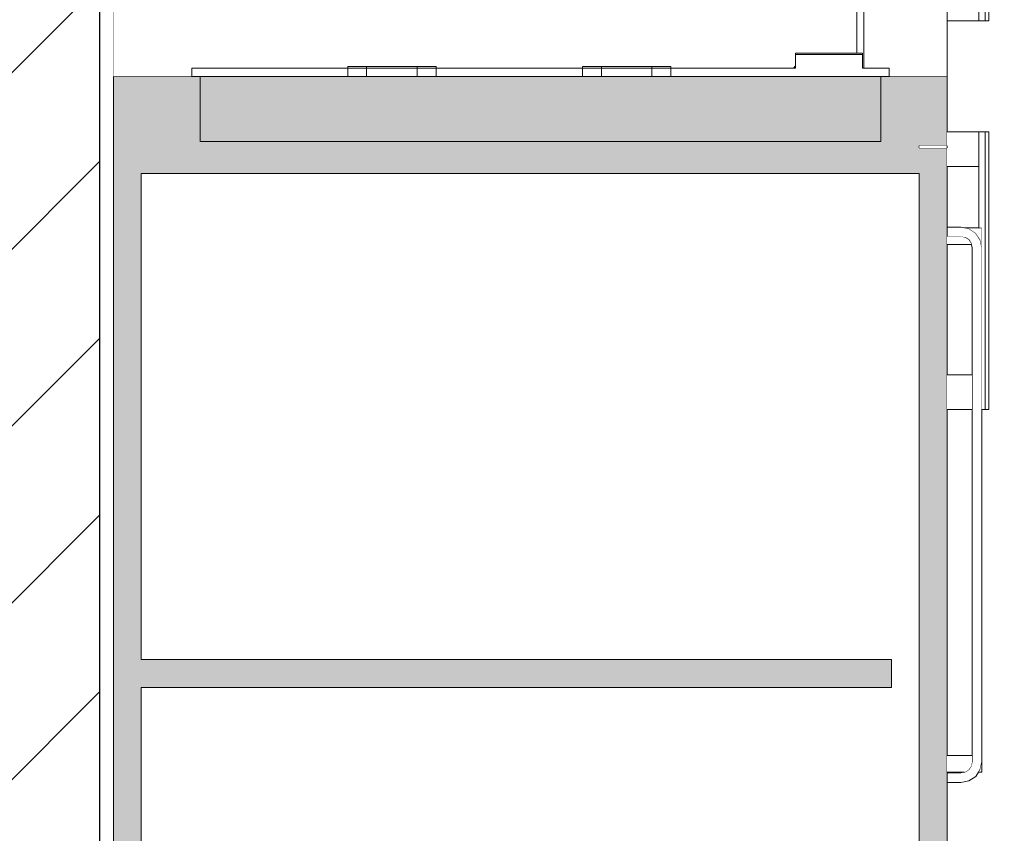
# Model space of a CAD drawing. Header units: millimetres. Extents: x 92668 to 123324, y -8921 to 14506.
# Tile 102 of 133: x 112330 to 113039, y 6135 to 6721. Entities that reach past the tile are written whole.
import ezdxf

# ---------------------------------------------------------------- set-up
doc = ezdxf.new("R2010")
doc.units = ezdxf.units.MM
doc.header["$MEASUREMENT"] = 0
doc.linetypes.add('Wipeout_Contour', pattern=[1000, 0, -1000])
for name, color, linetype in [('Nowe_A-Meble-Kuchnia', 7, 'Continuous'), ('Nowe_A-Wymiary-Wewnętrzne', 7, 'Continuous'), ('Nowe_A-Wymiary-Zewnętrzne', 7, 'Continuous'), ('Nowe_A-Ściany-Działowe', 7, 'Continuous')]:
    doc.layers.add(name, color=color, linetype=linetype)
for name, color, linetype, lineweight in [('Nowe_A-Meble-Kuchnia_Nr_pióra__1', 7, 'Continuous', 13), ('Nowe_A-Meble-Kuchnia_Nr_pióra__24', 7, 'Continuous', 15), ('Nowe_A-Meble-Kuchnia_Nr_pióra__4', 7, 'Continuous', 13), ('Nowe_A-Wymiary-Wewnętrzne_Nr_pióra__46', 5, 'Continuous', 15), ('Nowe_A-Wymiary-Zewnętrzne_Nr_pióra__46', 5, 'Continuous', 15), ('Nowe_A-Ściany-Działowe_Nr_pióra__27', 7, 'Continuous', 25), ('Nowe_A-Ściany-Działowe_Nr_pióra__47', 7, 'Continuous', 15)]:
    doc.layers.add(name, color=color, linetype=linetype, lineweight=lineweight)
for name, color, linetype, lineweight, true_color in [('Nowe_A-Wymiary-Wewnętrzne_Nr_pióra__45', 7, 'Continuous', 15, 0x40a5ff), ('Nowe_A-Wymiary-Wewnętrzne_Nr_pióra__85', 7, 'Continuous', 13, 0x80c2ff), ('Nowe_A-Wymiary-Zewnętrzne_Nr_pióra__45', 7, 'Continuous', 15, 0x40a5ff), ('Nowe_A-Wymiary-Zewnętrzne_Nr_pióra__85', 7, 'Continuous', 13, 0x80c2ff)]:
    doc.layers.add(name, color=color, linetype=linetype, lineweight=lineweight, true_color=true_color)
doc.styles.add('STYL_AUTOMATYCZNY_2', font='arial.ttf')
doc.dimstyles.new('STYL_AUTOMATYCZNY__1', dxfattribs={"dimtxt": 125, "dimasz": 47.5, "dimexe": 0.18, "dimexo": 20, "dimgap": 0, "dimtad": 1, "dimdec": 1, "dimlfac": 0.1, "dimzin": 0, "dimdsep": 46, "dimtxsty": 'STYL_AUTOMATYCZNY_2', "dimblk": 'ARROWHEAD_11', "dimblk1": 'ARROWHEAD_11', "dimblk2": 'ARROWHEAD_11', "dimcen": 0.09, "dimclrd": 256, "dimclre": 256, "dimclrt": 5, "dimadec": 1, "dimazin": 0, "dimtfac": 1, "dimtdec": 4, "dimtmove": 0, "dimatfit": 3, "dimfxl": 0, "dimtolj": 1, "dimtzin": 0, "dimarcsym": 0})

# ---------------------------------------------------------------- blocks, each defined once
blk = doc.blocks.new('ElemPrzekroju_72')
at = {"color": 254, "linetype": 'Wipeout_Contour', "lineweight": 0, "ltscale": 2616415.24598757}
blk.add_wipeout([(112997.59, 6680), (112997.59, 6640), (113027.59, 6640), (113027.59, 6440), (113022.59, 6440), (113022.59, 6179), (113020.27, 6179), (113018.2, 6175.89), (113013.33, 6172.64), (113007.59, 6171.5), (112997.59, 6171.5), (112997.59, 5780), (113630.73, 5780), (113630.73, 7897), (114764.73, 7897), (114764.73, 5780), (116907.6, 5780), (116907.6, 8320), (112997.59, 8320), (112997.59, 7586.67), (113027.59, 7586.67), (113027.59, 6720), (112997.59, 6720)], dxfattribs=at).dxf.layer = 'Nowe_A-Ściany-Działowe'
at = {"color": 254, "linetype": 'Wipeout_Contour', "lineweight": 0, "ltscale": 679204.068398}
blk.add_wipeout([(113020.4, 6615), (112997.59, 6615), (112997.59, 6571.5), (113007.59, 6571.5), (113010.1, 6571), (113020.4, 6571)], dxfattribs=at).dxf.layer = 'Nowe_A-Ściany-Działowe'
at = {"color": 254, "linetype": 'Wipeout_Contour', "lineweight": 0, "ltscale": 565980.960766}
blk.add_wipeout([(112997.59, 6465), (113015.59, 6465), (113015.59, 6556.5), (113015.09, 6559), (112997.59, 6559)], dxfattribs=at).dxf.layer = 'Nowe_A-Ściany-Działowe'
at = {"color": 254, "linetype": 'Wipeout_Contour', "lineweight": 0, "ltscale": 452731.981869}
blk.add_wipeout([(112997.59, 6440), (112997.59, 6191), (113015.59, 6191), (113015.59, 6440)], dxfattribs=at).dxf.layer = 'Nowe_A-Ściany-Działowe'
at = {"color": 254, "linetype": 'Wipeout_Contour', "lineweight": 0, "ltscale": 452688.250652}
blk.add_wipeout([(112997.59, 6179), (112997.59, 6178.5), (113007.59, 6178.5), (113010.1, 6179)], dxfattribs=at).dxf.layer = 'Nowe_A-Ściany-Działowe'
blk = doc.blocks.new('ElemPrzekroju_136')
at = {"color": 254, "linetype": 'Wipeout_Contour', "lineweight": 0, "ltscale": 905493.884881}
blk.add_wipeout([(112932.59, 6696.58), (112936.71, 6696.58), (112936.71, 6686), (112937.59, 6686), (112937.59, 7854.5), (112997.59, 7854.5), (112997.59, 7855), (112932.59, 7855)], dxfattribs=at).dxf.layer = 'Nowe_A-Ściany-Działowe'
blk = doc.blocks.new('ElemPrzekroju_137')
at = {"layer": 'Nowe_A-Ściany-Działowe', "linetype": 'Continuous', "lineweight": 0, "true_color": 0x000000}
h = blk.add_hatch(dxfattribs=at)
h.set_pattern_fill('Bloczki_ceramiczne', color=18, style=0, pattern_type=2)
h.set_pattern_definition([(45, (0, 0), (-63.63961, 63.63961), [])])
h.paths.add_polyline_path([(112272.59, 5640), (112387.59, 5640), (112387.59, 5780), (112387.59, 8320), (112387.59, 8330), (112272.59, 8330), (112272.59, 5760)])
h = blk.add_hatch(dxfattribs=at)
h.set_pattern_fill('Tynk', color=18, style=0, pattern_type=2)
h.set_pattern_definition([(0, (0, 0), (0, 86.60254), [0, -50]), (0, (25, 43.3), (0, 86.60254), [0, -50])])
h.paths.add_polyline_path([(112387.59, 5780), (112397.59, 5780), (112397.59, 8320), (112387.59, 8320)])
at = {"layer": 'Nowe_A-Ściany-Działowe_Nr_pióra__27', "color": 7, "linetype": 'Continuous', "lineweight": 25, "flags": 128}
blk.add_lwpolyline([(112387.59, 8330), (112387.59, 8320), (112387.59, 5780), (112387.59, 5760), (112387.59, 5710), (112387.59, 5640)], dxfattribs=at)
at = {"layer": 'Nowe_A-Ściany-Działowe_Nr_pióra__47', "color": 7, "linetype": 'Continuous', "lineweight": 15}
blk.add_line((112397.59, 8320), (112397.59, 6680), dxfattribs=at)
at = {"layer": 'Nowe_A-Ściany-Działowe_Nr_pióra__47', "color": 7, "linetype": 'Continuous', "lineweight": 15, "flags": 128}
blk.add_lwpolyline([(112397.59, 6680), (112397.59, 6630), (112397.59, 6610), (112397.59, 5890), (112397.59, 5870), (112397.59, 5780)], dxfattribs=at)
blk = doc.blocks.new('ElemPrzekroju_138')
at = {"layer": 'Nowe_A-Meble-Kuchnia', "linetype": 'Continuous', "lineweight": 0, "true_color": 0x000000}
for points in [[(112397.59, 6630), (112997.59, 6630), (112997.59, 6680), (112397.59, 6680)], [(112927.59, 5780), (112927.59, 5870), (112397.59, 5870), (112397.59, 5780)]]:
    blk.add_hatch(color=18, dxfattribs=at).paths.add_polyline_path(points)
at = {"layer": 'Nowe_A-Meble-Kuchnia_Nr_pióra__1', "color": 7, "linetype": 'Continuous', "lineweight": 13}
for p, q in [((112453.97, 6680), (112397.59, 6680)), ((112949.97, 6680), (112459.97, 6680)), ((112997.59, 6680), (112955.97, 6680)), ((112997.59, 6680), (112997.59, 6630)), ((112977.59, 6630), (112977.59, 6628.5)), ((112997.59, 6630), (112977.59, 6630)), ((112997.59, 6628.5), (112977.59, 6628.5)), ((112927.59, 5870), (112927.59, 5780)), ((112977.59, 5870), (112927.59, 5870)), ((112977.59, 5871.5), (112977.59, 5870)), ((112997.59, 5871.5), (112977.59, 5871.5))]:
    blk.add_line(p, q, dxfattribs=at)
at = {"color": 254, "linetype": 'Wipeout_Contour', "lineweight": 0, "ltscale": 902928.5456}
blk.add_wipeout([(112977.59, 6610), (112417.59, 6610), (112417.59, 6260), (112957.59, 6260), (112957.59, 6240), (112417.59, 6240), (112417.59, 5890), (112977.59, 5890)], dxfattribs=at).dxf.layer = 'Nowe_A-Meble-Kuchnia'
at = {"color": 254, "linetype": 'Wipeout_Contour', "lineweight": 0, "ltscale": 2716590.413128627}
blk.add_wipeout([(113015.59, 6186.5), (113014.98, 6183.44), (113013.25, 6180.84), (113010.65, 6179.11), (113007.59, 6178.5), (112997.59, 6178.5), (112997.59, 6171.5), (113007.59, 6171.5), (113013.33, 6172.64), (113018.2, 6175.89), (113021.45, 6180.76), (113022.59, 6186.5), (113022.59, 6556.5), (113021.45, 6562.24), (113018.2, 6567.11), (113013.33, 6570.36), (113007.59, 6571.5), (112997.59, 6571.5), (112997.59, 6564.5), (113007.59, 6564.5), (113010.65, 6563.89), (113013.25, 6562.16), (113014.98, 6559.56), (113015.59, 6556.5)], dxfattribs=at).dxf.layer = 'Nowe_A-Meble-Kuchnia'
at = {"layer": 'Nowe_A-Meble-Kuchnia', "linetype": 'Continuous', "lineweight": 0, "true_color": 0x000000}
for points in [[(112397.59, 6630), (112397.59, 6610), (112977.59, 6610), (112977.59, 6630)], [(112977.59, 5871.5), (112997.59, 5871.5), (112997.59, 6628.5), (112977.59, 6628.5)], [(112417.59, 5890), (112417.59, 6610), (112397.59, 6610), (112397.59, 5890)], [(112417.59, 6260), (112417.59, 6240), (112957.59, 6240), (112957.59, 6260)], [(112397.59, 5890), (112397.59, 5870), (112977.59, 5870), (112977.59, 5890)]]:
    blk.add_hatch(color=18, dxfattribs=at).paths.add_polyline_path(points)
at = {"layer": 'Nowe_A-Meble-Kuchnia_Nr_pióra__1', "color": 7, "linetype": 'Continuous', "lineweight": 13}
for p, q in [((112997.59, 6628.5), (112997.59, 5871.5)), ((112417.59, 6610), (112417.59, 6260)), ((112977.59, 6610), (112417.59, 6610)), ((112977.59, 6610), (112977.59, 5890)), ((112957.59, 6260), (112417.59, 6260)), ((112957.59, 6260), (112957.59, 6240)), ((112417.59, 6240), (112417.59, 5890)), ((112957.59, 6240), (112417.59, 6240)), ((112977.59, 5890), (112417.59, 5890))]:
    blk.add_line(p, q, dxfattribs=at)
at = {"layer": 'Nowe_A-Meble-Kuchnia_Nr_pióra__4', "color": 7, "linetype": 'Continuous', "lineweight": 13}
for p, q in [((113007.59, 6571.5), (112997.59, 6571.5)), ((113013.33, 6570.36), (113007.59, 6571.5)), ((113018.2, 6567.11), (113013.33, 6570.36)), ((112997.59, 6564.5), (113007.59, 6564.5)), ((113007.59, 6564.5), (113010.65, 6563.89)), ((113010.65, 6563.89), (113013.25, 6562.16)), ((113021.45, 6562.24), (113018.2, 6567.11)), ((113013.25, 6562.16), (113014.98, 6559.56)), ((113014.98, 6559.56), (113015.59, 6556.5)), ((113015.59, 6556.5), (113015.59, 6186.5)), ((113022.59, 6556.5), (113021.45, 6562.24)), ((113022.59, 6186.5), (113022.59, 6556.5)), ((113013.25, 6180.84), (113010.65, 6179.11)), ((113014.98, 6183.44), (113013.25, 6180.84)), ((113015.59, 6186.5), (113014.98, 6183.44)), ((113018.2, 6175.89), (113021.45, 6180.76)), ((113021.45, 6180.76), (113022.59, 6186.5)), ((113007.59, 6178.5), (112997.59, 6178.5)), ((113010.65, 6179.11), (113007.59, 6178.5)), ((113013.33, 6172.64), (113018.2, 6175.89)), ((112997.59, 6171.5), (113007.59, 6171.5)), ((113007.59, 6171.5), (113013.33, 6172.64))]:
    blk.add_line(p, q, dxfattribs=at)
blk = doc.blocks.new('ElemPrzekroju_139')
at = {"color": 254, "linetype": 'Wipeout_Contour', "lineweight": 0, "ltscale": 339608.872062}
blk.add_wipeout([(113013.33, 6571), (113010.1, 6571), (113013.33, 6570.36)], dxfattribs=at).dxf.layer = 'Nowe_A-Meble-Kuchnia'
at = {"color": 254, "linetype": 'Wipeout_Contour', "lineweight": 0, "ltscale": 452771.765975}
blk.add_wipeout([(112997.59, 6559), (113007.59, 6559), (113007.59, 6564.5), (112997.59, 6564.5)], dxfattribs=at).dxf.layer = 'Nowe_A-Meble-Kuchnia'
at = {"color": 254, "linetype": 'Wipeout_Contour', "lineweight": 0, "ltscale": 452686.906268}
blk.add_wipeout([(112997.59, 6179), (113007.59, 6179), (113007.59, 6191), (112997.59, 6191)], dxfattribs=at).dxf.layer = 'Nowe_A-Meble-Kuchnia'
at = {"color": 254, "linetype": 'Wipeout_Contour', "lineweight": 0, "ltscale": 339569.081637}
blk.add_wipeout([(113020.27, 6179), (113021.45, 6179), (113021.45, 6180.76)], dxfattribs=at).dxf.layer = 'Nowe_A-Meble-Kuchnia'
at = {"color": 254, "linetype": 'Wipeout_Contour', "lineweight": 0, "ltscale": 679207.250855}
blk.add_wipeout([(113007.59, 6564.5), (113007.59, 6559), (113013.33, 6559), (113013.33, 6562.03), (113013.25, 6562.16), (113010.65, 6563.89)], dxfattribs=at).dxf.layer = 'Nowe_A-Meble-Kuchnia'
at = {"color": 254, "linetype": 'Wipeout_Contour', "lineweight": 0, "ltscale": 792258.422537}
blk.add_wipeout([(113007.59, 6179), (113010.1, 6179), (113010.65, 6179.11), (113013.25, 6180.84), (113013.33, 6180.97), (113013.33, 6191), (113007.59, 6191)], dxfattribs=at).dxf.layer = 'Nowe_A-Meble-Kuchnia'
at = {"color": 254, "linetype": 'Wipeout_Contour', "lineweight": 0, "ltscale": 452763.659062}
blk.add_wipeout([(113022.59, 6186.5), (113021.45, 6180.76), (113021.45, 6179), (113022.59, 6179)], dxfattribs=at).dxf.layer = 'Nowe_A-Meble-Kuchnia'
at = {"layer": 'Nowe_A-Meble-Kuchnia_Nr_pióra__4', "color": 7, "linetype": 'Continuous', "lineweight": 13}
for p, q in [((112997.59, 6559), (113007.59, 6559)), ((112997.59, 6191), (113007.59, 6191)), ((113022.59, 6179), (113022.59, 6186.5)), ((112997.59, 6179), (113007.59, 6179)), ((113020.27, 6179), (113021.45, 6179)), ((113021.45, 6179), (113022.59, 6179))]:
    blk.add_line(p, q, dxfattribs=at)
at = {"color": 254, "linetype": 'Wipeout_Contour', "lineweight": 0, "ltscale": 452826.302371}
blk.add_wipeout([(113018.2, 6571), (113013.33, 6571), (113013.33, 6570.36), (113018.2, 6567.11)], dxfattribs=at).dxf.layer = 'Nowe_A-Meble-Kuchnia'
at = {"color": 254, "linetype": 'Wipeout_Contour', "lineweight": 0, "ltscale": 452817.648942}
blk.add_wipeout([(113013.33, 6559), (113015.09, 6559), (113014.98, 6559.56), (113013.33, 6562.03)], dxfattribs=at).dxf.layer = 'Nowe_A-Meble-Kuchnia'
at = {"color": 254, "linetype": 'Wipeout_Contour', "lineweight": 0, "ltscale": 565918.632685}
blk.add_wipeout([(113013.33, 6180.97), (113014.98, 6183.44), (113015.59, 6186.5), (113015.59, 6191), (113013.33, 6191)], dxfattribs=at).dxf.layer = 'Nowe_A-Meble-Kuchnia'
at = {"layer": 'Nowe_A-Meble-Kuchnia_Nr_pióra__4', "color": 7, "linetype": 'Continuous', "lineweight": 13}
for p, q in [((113010.1, 6571), (113013.33, 6571)), ((113007.59, 6559), (113013.33, 6559)), ((113007.59, 6191), (113013.33, 6191)), ((113013.33, 6191), (113015.59, 6191)), ((113007.59, 6179), (113010.1, 6179))]:
    blk.add_line(p, q, dxfattribs=at)
at = {"color": 254, "linetype": 'Wipeout_Contour', "lineweight": 0, "ltscale": 452842.023811}
blk.add_wipeout([(113018.2, 6571), (113018.2, 6567.11), (113021.45, 6562.24), (113021.45, 6571)], dxfattribs=at).dxf.layer = 'Nowe_A-Meble-Kuchnia'
at = {"layer": 'Nowe_A-Meble-Kuchnia_Nr_pióra__4', "color": 7, "linetype": 'Continuous', "lineweight": 13}
blk.add_line((113013.33, 6559), (113015.09, 6559), dxfattribs=at)
at = {"color": 254, "linetype": 'Wipeout_Contour', "lineweight": 0, "ltscale": 566062.467983}
blk.add_wipeout([(113022.59, 6571), (113021.45, 6571), (113021.45, 6562.24), (113022.09, 6559), (113022.59, 6559)], dxfattribs=at).dxf.layer = 'Nowe_A-Meble-Kuchnia'
at = {"layer": 'Nowe_A-Meble-Kuchnia_Nr_pióra__4', "color": 7, "linetype": 'Continuous', "lineweight": 13}
for p, q in [((113013.33, 6571), (113018.2, 6571)), ((113018.2, 6571), (113021.45, 6571)), ((113021.45, 6571), (113022.59, 6571)), ((113022.59, 6559), (113022.59, 6571)), ((113022.09, 6559), (113022.59, 6559))]:
    blk.add_line(p, q, dxfattribs=at)
blk = doc.blocks.new('ElemPrzekroju_140')
at = {"color": 254, "linetype": 'Wipeout_Contour', "lineweight": 0, "ltscale": 2032297.564631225}
blk.add_wipeout([(112932.59, 7855), (112397.59, 7855), (112397.59, 6680), (112453.97, 6680), (112453.97, 6686), (112566.19, 6686), (112566.19, 6687), (112629.75, 6687), (112629.75, 6686), (112735.2, 6686), (112735.2, 6687), (112798.75, 6687), (112798.75, 6686), (112887.12, 6686), (112888.45, 6687.62), (112888.45, 6692.35), (112888.45, 6696.58), (112932.59, 6696.58)], dxfattribs=at).dxf.layer = 'Nowe_A-Meble-Kuchnia'
at = {"color": 254, "linetype": 'Wipeout_Contour', "lineweight": 0, "ltscale": 679118.14899}
blk.add_wipeout([(112937.59, 6686), (112955.97, 6686), (112955.97, 6680), (112997.59, 6680), (112997.59, 7854.5), (112937.59, 7854.5)], dxfattribs=at).dxf.layer = 'Nowe_A-Meble-Kuchnia'
at = {"color": 254, "linetype": 'Wipeout_Contour', "lineweight": 0, "ltscale": 452998.588941}
blk.add_wipeout([(113020.4, 7586.67), (113020.4, 6720), (113024.96, 6720), (113024.96, 7586.67)], dxfattribs=at).dxf.layer = 'Nowe_A-Meble-Kuchnia'
at = {"color": 254, "linetype": 'Wipeout_Contour', "lineweight": 0, "ltscale": 1132124.430005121}
blk.add_wipeout([(113020.4, 6640), (113020.4, 6571), (113021.45, 6571), (113022.59, 6571), (113022.59, 6559), (113022.09, 6559), (113022.59, 6556.5), (113022.59, 6440), (113024.96, 6440), (113024.96, 6640)], dxfattribs=at).dxf.layer = 'Nowe_A-Meble-Kuchnia'
at = {"color": 254, "linetype": 'Wipeout_Contour', "lineweight": 0, "ltscale": 452727.600881}
blk.add_wipeout([(112977.59, 6628.5), (112997.59, 6628.5), (112997.59, 6630), (112977.59, 6630)], dxfattribs=at).dxf.layer = 'Nowe_A-Meble-Kuchnia'
at = {"color": 254, "linetype": 'Wipeout_Contour', "lineweight": 0, "ltscale": 452731.045907}
blk.add_wipeout([(112999.78, 6440), (112999.78, 6465), (112997.59, 6465), (112997.59, 6440)], dxfattribs=at).dxf.layer = 'Nowe_A-Meble-Kuchnia'
at = {"layer": 'Nowe_A-Meble-Kuchnia_Nr_pióra__4', "color": 7, "linetype": 'Continuous', "lineweight": 13}
for p, q in [((112932.59, 6696.58), (112932.59, 7855)), ((112937.59, 7854.5), (112937.59, 6686))]:
    blk.add_line(p, q, dxfattribs=at)
at = {"color": 254, "linetype": 'Wipeout_Contour', "lineweight": 0, "ltscale": 453016.385382}
blk.add_wipeout([(113027.59, 7586.67), (113026.68, 7586.67), (113026.68, 6720), (113027.59, 6720)], dxfattribs=at).dxf.layer = 'Nowe_A-Meble-Kuchnia'
at = {"color": 254, "linetype": 'Wipeout_Contour', "lineweight": 0, "ltscale": 452796.277289}
blk.add_wipeout([(112999.78, 6720), (112999.78, 6745), (112997.59, 6745), (112997.59, 6720)], dxfattribs=at).dxf.layer = 'Nowe_A-Meble-Kuchnia'
at = {"color": 254, "linetype": 'Wipeout_Contour', "lineweight": 0, "ltscale": 452771.491955}
blk.add_wipeout([(112997.59, 6640), (112997.59, 6615), (112999.78, 6615), (112999.78, 6640)], dxfattribs=at).dxf.layer = 'Nowe_A-Meble-Kuchnia'
at = {"color": 254, "linetype": 'Wipeout_Contour', "lineweight": 0, "ltscale": 452864.919741}
blk.add_wipeout([(113027.59, 6640), (113026.68, 6640), (113026.68, 6440), (113027.59, 6440)], dxfattribs=at).dxf.layer = 'Nowe_A-Meble-Kuchnia'
at = {"color": 254, "linetype": 'Wipeout_Contour', "lineweight": 0, "ltscale": 452744.015164}
blk.add_wipeout([(113004.09, 6440), (113004.09, 6465), (112999.78, 6465), (112999.78, 6440)], dxfattribs=at).dxf.layer = 'Nowe_A-Meble-Kuchnia'
at = {"layer": 'Nowe_A-Meble-Kuchnia_Nr_pióra__4', "color": 7, "linetype": 'Continuous', "lineweight": 13}
for p, q in [((112997.59, 6465), (112999.78, 6465)), ((112999.78, 6440), (112997.59, 6440))]:
    blk.add_line(p, q, dxfattribs=at)
at = {"color": 254, "linetype": 'Wipeout_Contour', "lineweight": 0, "ltscale": 453011.129438}
blk.add_wipeout([(113026.68, 7586.67), (113024.96, 7586.67), (113024.96, 6720), (113026.68, 6720)], dxfattribs=at).dxf.layer = 'Nowe_A-Meble-Kuchnia'
at = {"color": 254, "linetype": 'Wipeout_Contour', "lineweight": 0, "ltscale": 452809.244678}
blk.add_wipeout([(113004.09, 6720), (113004.09, 6745), (112999.78, 6745), (112999.78, 6720)], dxfattribs=at).dxf.layer = 'Nowe_A-Meble-Kuchnia'
at = {"color": 254, "linetype": 'Wipeout_Contour', "lineweight": 0, "ltscale": 452784.460054}
blk.add_wipeout([(112999.78, 6640), (112999.78, 6615), (113004.09, 6615), (113004.09, 6640)], dxfattribs=at).dxf.layer = 'Nowe_A-Meble-Kuchnia'
at = {"color": 254, "linetype": 'Wipeout_Contour', "lineweight": 0, "ltscale": 452859.66204}
blk.add_wipeout([(113026.68, 6640), (113024.96, 6640), (113024.96, 6440), (113026.68, 6440)], dxfattribs=at).dxf.layer = 'Nowe_A-Meble-Kuchnia'
at = {"color": 254, "linetype": 'Wipeout_Contour', "lineweight": 0, "ltscale": 452760.82498}
blk.add_wipeout([(113008.2, 6440), (113008.2, 6465), (113004.09, 6465), (113004.09, 6440)], dxfattribs=at).dxf.layer = 'Nowe_A-Meble-Kuchnia'
at = {"layer": 'Nowe_A-Meble-Kuchnia_Nr_pióra__4', "color": 7, "linetype": 'Continuous', "lineweight": 13}
for p, q in [((112997.59, 7854.5), (112997.59, 6680)), ((113024.96, 7586.67), (113024.96, 6720)), ((113027.59, 7586.67), (113027.59, 6720)), ((112999.78, 6720), (112997.59, 6720)), ((113024.96, 6720), (113026.68, 6720)), ((113026.68, 6720), (113027.59, 6720)), ((112997.59, 6640), (112999.78, 6640)), ((113026.68, 6640), (113024.96, 6640)), ((113024.96, 6640), (113024.96, 6440)), ((113027.59, 6640), (113026.68, 6640)), ((113027.59, 6640), (113027.59, 6440)), ((112997.59, 6630), (112997.59, 6628.5)), ((112999.78, 6615), (112997.59, 6615)), ((112999.78, 6465), (113004.09, 6465)), ((113004.09, 6440), (112999.78, 6440)), ((113022.59, 6440), (113024.96, 6440)), ((113024.96, 6440), (113026.68, 6440)), ((113026.68, 6440), (113027.59, 6440))]:
    blk.add_line(p, q, dxfattribs=at)
at = {"color": 254, "linetype": 'Wipeout_Contour', "lineweight": 0, "ltscale": 452826.052072}
blk.add_wipeout([(113008.2, 6720), (113008.2, 6745), (113004.09, 6745), (113004.09, 6720)], dxfattribs=at).dxf.layer = 'Nowe_A-Meble-Kuchnia'
at = {"color": 254, "linetype": 'Wipeout_Contour', "lineweight": 0, "ltscale": 452801.268368}
blk.add_wipeout([(113004.09, 6640), (113004.09, 6615), (113008.2, 6615), (113008.2, 6640)], dxfattribs=at).dxf.layer = 'Nowe_A-Meble-Kuchnia'
at = {"color": 254, "linetype": 'Wipeout_Contour', "lineweight": 0, "ltscale": 452776.597277}
blk.add_wipeout([(113011.98, 6440), (113011.98, 6465), (113008.2, 6465), (113008.2, 6440)], dxfattribs=at).dxf.layer = 'Nowe_A-Meble-Kuchnia'
at = {"layer": 'Nowe_A-Meble-Kuchnia_Nr_pióra__4', "color": 7, "linetype": 'Continuous', "lineweight": 13}
for p, q in [((113004.09, 6720), (112999.78, 6720)), ((112999.78, 6640), (113004.09, 6640)), ((113004.09, 6615), (112999.78, 6615)), ((113004.09, 6465), (113008.2, 6465)), ((113008.2, 6440), (113004.09, 6440))]:
    blk.add_line(p, q, dxfattribs=at)
at = {"color": 254, "linetype": 'Wipeout_Contour', "lineweight": 0, "ltscale": 452841.822097}
blk.add_wipeout([(113011.98, 6720), (113011.98, 6745), (113008.2, 6745), (113008.2, 6720)], dxfattribs=at).dxf.layer = 'Nowe_A-Meble-Kuchnia'
at = {"color": 254, "linetype": 'Wipeout_Contour', "lineweight": 0, "ltscale": 452817.039256}
blk.add_wipeout([(113008.2, 6640), (113008.2, 6615), (113011.98, 6615), (113011.98, 6640)], dxfattribs=at).dxf.layer = 'Nowe_A-Meble-Kuchnia'
at = {"color": 254, "linetype": 'Wipeout_Contour', "lineweight": 0, "ltscale": 452790.852821}
blk.add_wipeout([(113015.34, 6440), (113015.34, 6465), (113011.98, 6465), (113011.98, 6440)], dxfattribs=at).dxf.layer = 'Nowe_A-Meble-Kuchnia'
at = {"layer": 'Nowe_A-Meble-Kuchnia_Nr_pióra__4', "color": 7, "linetype": 'Continuous', "lineweight": 13}
for p, q in [((113008.2, 6720), (113004.09, 6720)), ((113004.09, 6640), (113008.2, 6640)), ((113008.2, 6615), (113004.09, 6615))]:
    blk.add_line(p, q, dxfattribs=at)
at = {"color": 254, "linetype": 'Wipeout_Contour', "lineweight": 0, "ltscale": 452856.075588}
blk.add_wipeout([(113015.34, 6720), (113015.34, 6745), (113011.98, 6745), (113011.98, 6720)], dxfattribs=at).dxf.layer = 'Nowe_A-Meble-Kuchnia'
at = {"color": 254, "linetype": 'Wipeout_Contour', "lineweight": 0, "ltscale": 452831.293527}
blk.add_wipeout([(113011.98, 6640), (113011.98, 6615), (113015.34, 6615), (113015.34, 6640)], dxfattribs=at).dxf.layer = 'Nowe_A-Meble-Kuchnia'
at = {"color": 254, "linetype": 'Wipeout_Contour', "lineweight": 0, "ltscale": 452798.052727}
blk.add_wipeout([(113015.34, 6440), (113015.59, 6440), (113015.59, 6465), (113015.34, 6465)], dxfattribs=at).dxf.layer = 'Nowe_A-Meble-Kuchnia'
at = {"layer": 'Nowe_A-Meble-Kuchnia_Nr_pióra__4', "color": 7, "linetype": 'Continuous', "lineweight": 13}
for p, q in [((113008.2, 6465), (113011.98, 6465)), ((113011.98, 6465), (113015.34, 6465)), ((113015.34, 6465), (113015.59, 6465)), ((113011.98, 6440), (113008.2, 6440)), ((113015.34, 6440), (113011.98, 6440)), ((113015.59, 6440), (113015.34, 6440))]:
    blk.add_line(p, q, dxfattribs=at)
at = {"color": 254, "linetype": 'Wipeout_Contour', "lineweight": 0, "ltscale": 452868.379459}
blk.add_wipeout([(113018.15, 6720), (113018.15, 6745), (113015.34, 6745), (113015.34, 6720)], dxfattribs=at).dxf.layer = 'Nowe_A-Meble-Kuchnia'
at = {"color": 254, "linetype": 'Wipeout_Contour', "lineweight": 0, "ltscale": 452843.598071}
blk.add_wipeout([(113015.34, 6640), (113015.34, 6615), (113018.15, 6615), (113018.15, 6640)], dxfattribs=at).dxf.layer = 'Nowe_A-Meble-Kuchnia'
at = {"layer": 'Nowe_A-Meble-Kuchnia_Nr_pióra__4', "color": 7, "linetype": 'Continuous', "lineweight": 13}
for p, q in [((113011.98, 6720), (113008.2, 6720)), ((113008.2, 6640), (113011.98, 6640)), ((113011.98, 6615), (113008.2, 6615))]:
    blk.add_line(p, q, dxfattribs=at)
at = {"color": 254, "linetype": 'Wipeout_Contour', "lineweight": 0, "ltscale": 452878.359862}
blk.add_wipeout([(113020.33, 6720), (113020.33, 6745), (113018.15, 6745), (113018.15, 6720)], dxfattribs=at).dxf.layer = 'Nowe_A-Meble-Kuchnia'
at = {"color": 254, "linetype": 'Wipeout_Contour', "lineweight": 0, "ltscale": 452853.579021}
blk.add_wipeout([(113018.15, 6640), (113018.15, 6615), (113020.33, 6615), (113020.33, 6640)], dxfattribs=at).dxf.layer = 'Nowe_A-Meble-Kuchnia'
at = {"layer": 'Nowe_A-Meble-Kuchnia_Nr_pióra__4', "color": 7, "linetype": 'Continuous', "lineweight": 13}
for p, q in [((113015.34, 6720), (113011.98, 6720)), ((113011.98, 6640), (113015.34, 6640)), ((113015.34, 6615), (113011.98, 6615))]:
    blk.add_line(p, q, dxfattribs=at)
at = {"color": 254, "linetype": 'Wipeout_Contour', "lineweight": 0, "ltscale": 452882.849103}
blk.add_wipeout([(113020.4, 6745), (113020.33, 6745), (113020.33, 6720), (113020.4, 6720)], dxfattribs=at).dxf.layer = 'Nowe_A-Meble-Kuchnia'
at = {"color": 254, "linetype": 'Wipeout_Contour', "lineweight": 0, "ltscale": 452858.068514}
blk.add_wipeout([(113020.33, 6640), (113020.33, 6615), (113020.4, 6615), (113020.4, 6640)], dxfattribs=at).dxf.layer = 'Nowe_A-Meble-Kuchnia'
at = {"layer": 'Nowe_A-Meble-Kuchnia_Nr_pióra__4', "color": 7, "linetype": 'Continuous', "lineweight": 13}
for p, q in [((113020.4, 7586.67), (113020.4, 6720)), ((113018.15, 6720), (113015.34, 6720)), ((113020.33, 6720), (113018.15, 6720)), ((113020.4, 6720), (113020.33, 6720)), ((113020.4, 6720), (113024.96, 6720)), ((113015.34, 6640), (113018.15, 6640)), ((113018.15, 6640), (113020.33, 6640)), ((113020.33, 6640), (113020.4, 6640)), ((113020.4, 6640), (113020.4, 6571)), ((113020.4, 6640), (113024.96, 6640)), ((113018.15, 6615), (113015.34, 6615)), ((113020.33, 6615), (113018.15, 6615)), ((113020.4, 6615), (113020.33, 6615))]:
    blk.add_line(p, q, dxfattribs=at)
blk = doc.blocks.new('ElemPrzekroju_141')
at = {"layer": 'Nowe_A-Meble-Kuchnia_Nr_pióra__24', "color": 7, "linetype": 'Continuous', "lineweight": 15}
for p, q in [((112453.97, 6686), (112453.97, 6680)), ((112566.19, 6687), (112566.19, 6680)), ((112629.75, 6687), (112629.75, 6680)), ((112735.19, 6687), (112735.19, 6680)), ((112798.75, 6687), (112798.75, 6680)), ((112955.97, 6686), (112936.71, 6686)), ((112955.97, 6686), (112955.97, 6680)), ((112459.97, 6680), (112453.97, 6680)), ((112459.97, 6680), (112459.97, 6633)), ((112949.97, 6680), (112949.97, 6633)), ((112955.97, 6680), (112949.97, 6680)), ((112949.97, 6633), (112459.97, 6633))]:
    blk.add_line(p, q, dxfattribs=at)
at = {"color": 254, "linetype": 'Wipeout_Contour', "lineweight": 0, "ltscale": 452443.828324}
blk.add_wipeout([(112936.71, 6695.68), (112936.71, 6696.58), (112888.45, 6696.58), (112888.45, 6695.68)], dxfattribs=at).dxf.layer = 'Nowe_A-Meble-Kuchnia'
at = {"color": 254, "linetype": 'Wipeout_Contour', "lineweight": 0, "ltscale": 451221.607026}
blk.add_wipeout([(112597.97, 6686), (112616.14, 6686), (112616.14, 6687), (112597.97, 6687)], dxfattribs=at).dxf.layer = 'Nowe_A-Meble-Kuchnia'
at = {"color": 254, "linetype": 'Wipeout_Contour', "lineweight": 0, "ltscale": 451896.4202}
blk.add_wipeout([(112766.97, 6686), (112785.14, 6686), (112785.14, 6687), (112766.97, 6687)], dxfattribs=at).dxf.layer = 'Nowe_A-Meble-Kuchnia'
at = {"color": 254, "linetype": 'Wipeout_Contour', "lineweight": 0, "ltscale": 339257.04959}
blk.add_wipeout([(112887.12, 6686), (112888.45, 6686), (112888.45, 6687.62)], dxfattribs=at).dxf.layer = 'Nowe_A-Meble-Kuchnia'
at = {"layer": 'Nowe_A-Meble-Kuchnia_Nr_pióra__24', "color": 7, "linetype": 'Continuous', "lineweight": 15}
for p, q in [((112888.45, 6695.68), (112888.45, 6686)), ((112936.71, 6695.68), (112888.45, 6695.68)), ((112936.71, 6695.68), (112936.71, 6686)), ((112616.14, 6687), (112616.14, 6680)), ((112629.75, 6687), (112616.14, 6687)), ((112785.14, 6687), (112785.14, 6680)), ((112798.75, 6687), (112785.14, 6687))]:
    blk.add_line(p, q, dxfattribs=at)
at = {"layer": 'Nowe_A-Meble-Kuchnia_Nr_pióra__4', "color": 7, "linetype": 'Continuous', "lineweight": 13}
for p, q in [((112888.45, 6695.68), (112888.45, 6696.58)), ((112936.71, 6696.58), (112888.45, 6696.58)), ((112936.71, 6695.68), (112936.71, 6696.58)), ((112887.12, 6686), (112888.45, 6687.62))]:
    blk.add_line(p, q, dxfattribs=at)
at = {"color": 254, "linetype": 'Wipeout_Contour', "lineweight": 0, "ltscale": 451149.038744}
blk.add_wipeout([(112579.8, 6686), (112597.97, 6686), (112597.97, 6687), (112579.8, 6687)], dxfattribs=at).dxf.layer = 'Nowe_A-Meble-Kuchnia'
at = {"color": 254, "linetype": 'Wipeout_Contour', "lineweight": 0, "ltscale": 451823.85155}
blk.add_wipeout([(112748.8, 6686), (112766.97, 6686), (112766.97, 6687), (112748.8, 6687)], dxfattribs=at).dxf.layer = 'Nowe_A-Meble-Kuchnia'
at = {"layer": 'Nowe_A-Meble-Kuchnia_Nr_pióra__24', "color": 7, "linetype": 'Continuous', "lineweight": 15}
for p, q in [((112888.45, 6686), (112453.97, 6686)), ((112579.8, 6687), (112566.19, 6687)), ((112579.8, 6687), (112579.8, 6680)), ((112748.8, 6687), (112735.19, 6687)), ((112748.8, 6687), (112748.8, 6680))]:
    blk.add_line(p, q, dxfattribs=at)
at = {"layer": 'Nowe_A-Meble-Kuchnia_Nr_pióra__4', "color": 7, "linetype": 'Continuous', "lineweight": 13}
for p, q in [((112579.8, 6687), (112597.97, 6687)), ((112597.97, 6687), (112616.14, 6687)), ((112748.8, 6687), (112766.97, 6687)), ((112766.97, 6687), (112785.14, 6687))]:
    blk.add_line(p, q, dxfattribs=at)
blk = doc.blocks.new('*D371')
at = {"layer": 'Nowe_A-Wymiary-Wewnętrzne_Nr_pióra__45', "linetype": 'Continuous', "lineweight": 15, "true_color": 0x40a5ff}
for points in [[(116317.23, 7980), (116318.18, 7975.22), (116320.89, 7971.16), (116324.95, 7968.45), (116329.73, 7967.5), (116334.52, 7968.45), (116338.57, 7971.16), (116341.28, 7975.22), (116342.23, 7980), (116341.28, 7984.78), (116338.57, 7988.84), (116334.52, 7991.55), (116329.73, 7992.5), (116324.95, 7991.55), (116320.89, 7988.84), (116318.18, 7984.78)], [(116317.23, 5780), (116318.18, 5775.22), (116320.89, 5771.16), (116324.95, 5768.45), (116329.73, 5767.5), (116334.52, 5768.45), (116338.57, 5771.16), (116341.28, 5775.22), (116342.23, 5780), (116341.28, 5784.78), (116338.57, 5788.84), (116334.52, 5791.55), (116329.73, 5792.5), (116324.95, 5791.55), (116320.89, 5788.84), (116318.18, 5784.78)]]:
    blk.add_hatch(color=161, dxfattribs=at).paths.add_polyline_path(points)
at = {"layer": 'Nowe_A-Wymiary-Wewnętrzne_Nr_pióra__45', "color": 161, "linetype": 'Continuous', "lineweight": 15, "true_color": 0x40a5ff}
for centre in [(116329.73, 7980), (116329.73, 5780)]:
    blk.add_circle(centre, 12.5, dxfattribs=at)
at = {"layer": 'Nowe_A-Wymiary-Wewnętrzne_Nr_pióra__85', "color": 151, "linetype": 'Continuous', "lineweight": 13, "true_color": 0x80c2ff}
for p, q in [((116317.23, 7980), (116282.86, 7980)), ((116376.61, 7980), (116342.23, 7980)), ((116329.73, 5792.5), (116329.73, 7967.5)), ((116317.23, 5780), (116282.86, 5780)), ((116376.61, 5780), (116342.23, 5780))]:
    blk.add_line(p, q, dxfattribs=at)
at = {"layer": 'Nowe_A-Wymiary-Wewnętrzne_Nr_pióra__46', "color": 5, "lineweight": 15, "char_height": 125, "attachment_point": 7, "rotation": 90, "style": 'STYL_AUTOMATYCZNY_2'}
for s, insert in [('\\A1;{\\pql;\\fArial|b0|i0|c238|p0;\\W1.000000;34,0}', (116304.73, 7633.85)), ('\\A1;{\\pql;\\fArial|b0|i0|c238|p0;\\W1.000000;220,0}', (116304.73, 6665.5)), ('\\A1;{\\pql;\\fArial|b0|i0|c238|p0;\\W1.000000;14,0}', (116304.73, 5792.5))]:
    blk.add_mtext(s, dxfattribs=dict(at, insert=insert))
blk = doc.blocks.new('ARROWHEAD_11')
at = {"color": 0, "linetype": 'Continuous', "lineweight": 0}
blk.add_line((0, 0), (-1, 0), dxfattribs=at)
at = {"color": 0, "linetype": 'Continuous', "lineweight": 0, "const_width": 0.25, "flags": 128}
blk.add_lwpolyline([(-0.125, 0, 1), (0.125, 0, 1)], format="xyb", close=True, dxfattribs=at)
blk = doc.blocks.new('*D414')
at = {"layer": 'Nowe_A-Wymiary-Zewnętrzne_Nr_pióra__45', "linetype": 'Continuous', "lineweight": 15, "true_color": 0x40a5ff}
for points in [[(119555.91, 12845), (119556.87, 12840.22), (119559.58, 12836.16), (119563.63, 12833.45), (119568.41, 12832.5), (119573.2, 12833.45), (119577.25, 12836.16), (119579.96, 12840.22), (119580.91, 12845), (119579.96, 12849.78), (119577.25, 12853.84), (119573.2, 12856.55), (119568.41, 12857.5), (119563.63, 12856.55), (119559.58, 12853.84), (119556.87, 12849.78)], [(119555.91, -450), (119556.87, -454.78), (119559.58, -458.84), (119563.63, -461.55), (119568.41, -462.5), (119573.2, -461.55), (119577.25, -458.84), (119579.96, -454.78), (119580.91, -450), (119579.96, -445.22), (119577.25, -441.16), (119573.2, -438.45), (119568.41, -437.5), (119563.63, -438.45), (119559.58, -441.16), (119556.87, -445.22)]]:
    blk.add_hatch(color=161, dxfattribs=at).paths.add_polyline_path(points)
at = {"layer": 'Nowe_A-Wymiary-Zewnętrzne_Nr_pióra__45', "color": 161, "linetype": 'Continuous', "lineweight": 15, "true_color": 0x40a5ff}
for centre in [(119568.41, 12845), (119568.41, -450)]:
    blk.add_circle(centre, 12.5, dxfattribs=at)
at = {"layer": 'Nowe_A-Wymiary-Zewnętrzne_Nr_pióra__85', "color": 151, "linetype": 'Continuous', "lineweight": 13, "true_color": 0x80c2ff}
for p, q in [((119568.41, 12857.5), (119568.41, 12870)), ((119555.91, 12845), (119521.54, 12845)), ((119615.29, 12845), (119580.91, 12845)), ((119568.41, -437.5), (119568.41, 12832.5)), ((119555.91, -450), (119521.54, -450)), ((119615.29, -450), (119580.91, -450)), ((119568.41, -475), (119568.41, -462.5))]:
    blk.add_line(p, q, dxfattribs=at)
at = {"layer": 'Nowe_A-Wymiary-Zewnętrzne_Nr_pióra__46', "color": 5, "lineweight": 15, "insert": (119543.41, 5911.52), "char_height": 125, "attachment_point": 7, "rotation": 90, "style": 'STYL_AUTOMATYCZNY_2'}
blk.add_mtext('\\A1;{\\pql;\\fArial|b0|i0|c238|p0;\\W1.000000;1\xa0329,5}', dxfattribs=at)

msp = doc.modelspace()

# ---------------------------------------------------------------- block references
at = {"layer": 'Nowe_A-Ściany-Działowe', "lineweight": 0}
msp.add_blockref('ElemPrzekroju_72', (0, 0), dxfattribs=at)

# ---------------------------------------------------------------- next in the draw order: block references
msp.add_blockref('ElemPrzekroju_136', (0, 0), dxfattribs=at)

# ---------------------------------------------------------------- next in the draw order: block references
msp.add_blockref('ElemPrzekroju_137', (0, 0), dxfattribs=at)

# ---------------------------------------------------------------- next in the draw order: block references
at = {"layer": 'Nowe_A-Meble-Kuchnia', "lineweight": 0}
msp.add_blockref('ElemPrzekroju_138', (0, 0), dxfattribs=at)

# ---------------------------------------------------------------- next in the draw order: block references
msp.add_blockref('ElemPrzekroju_139', (0, 0), dxfattribs=at)

# ---------------------------------------------------------------- next in the draw order: block references
msp.add_blockref('ElemPrzekroju_140', (0, 0), dxfattribs=at)

# ---------------------------------------------------------------- next in the draw order: block references
msp.add_blockref('ElemPrzekroju_141', (0, 0), dxfattribs=at)

# ---------------------------------------------------------------- next in the draw order: dimensions: what is measured, and where the dimension line sits
at = {"layer": 'Nowe_A-Wymiary-Wewnętrzne', "color": 151, "linetype": 'Continuous', "lineweight": 13, "true_color": 0x80c2ff}
dim = msp.add_linear_dim(base=(116329.73, 7980), p1=(107577.6, 5780), p2=(116907.6, 7980), angle=90, dimstyle='STYL_AUTOMATYCZNY__1', dxfattribs=at)
dim.commit()
dim.dimension.update_dxf_attribs({"geometry": '*D371', "text_midpoint": (116242.23, 6874.89), "dimtype": 160, "text_rotation": 90})
at = {"layer": 'Nowe_A-Wymiary-Zewnętrzne', "color": 151, "linetype": 'Continuous', "lineweight": 13, "true_color": 0x80c2ff}
dim = msp.add_linear_dim(base=(119568.41, 12845), p1=(98787.6, -450), p2=(98654.74, 12845), angle=90, dimstyle='STYL_AUTOMATYCZNY__1', dxfattribs=at)
dim.commit()
dim.dimension.update_dxf_attribs({"geometry": '*D414', "text_midpoint": (119480.91, 6192.64), "dimtype": 160, "text_rotation": 90})

doc.saveas('drawing.dxf')
